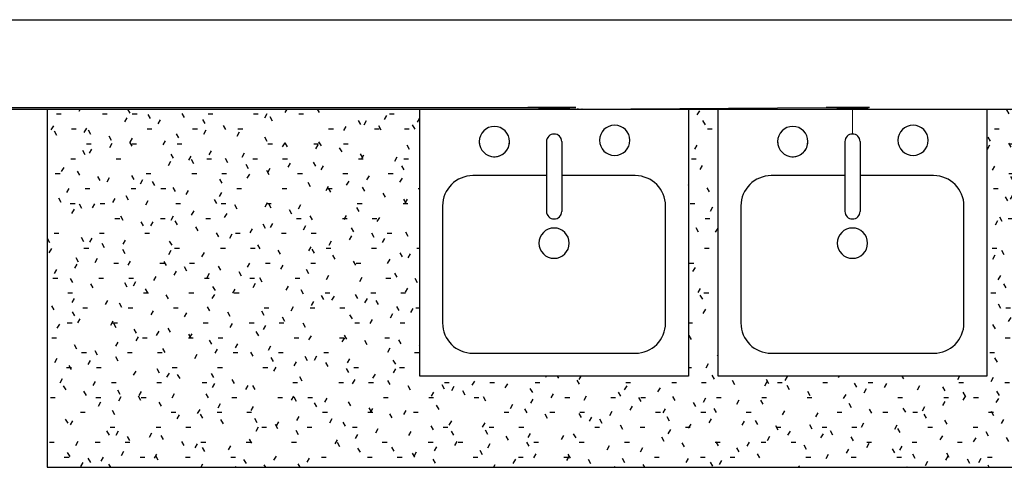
# Model space of a CAD drawing. Header units: metres. Extents: x -3644 to 205, y -1286 to 3747.
# Tile 30 of 32: x 87.188 to 88.838, y -4.217 to -3.467. Entities that reach past the tile are written whole.
import ezdxf

# ---------------------------------------------------------------- set-up
doc = ezdxf.new("R2010")
doc.units = ezdxf.units.M
doc.linetypes.add('DASHDOT', pattern=[1, 0.5, -0.25, 0, -0.25])
for name, color, linetype, lineweight in [('A-ANNO-DIMS-25', 211, 'Continuous', 9), ('A-GLAZ', 151, 'Continuous', 25), ('Cotas', 1, 'Continuous', 5), ('P-SANR-FIXT', 6, 'Continuous', 25), ('Pintura Tubo Hidráulico', 147, 'Continuous', 30), ('Q-CASE', 31, 'Continuous', 25)]:
    doc.layers.add(name, color=color, linetype=linetype, lineweight=lineweight)
doc.layers.add('TigreCad', color=5, linetype='Continuous')

# ---------------------------------------------------------------- blocks, each defined once
blk = doc.blocks.new('RG 25mm')
at = {"layer": 'Pintura Tubo Hidráulico'}
h = blk.add_hatch(color=256, dxfattribs=at)
h.paths.add_polyline_path([(0.0309, 0.0698), (0.0309, 0.0501, 0.055589), (0.0277, 0.0498), (0.0024, 0.0498), (0.0024, 0.0698)])
h.paths.add_polyline_path([(0.0024, 0.0498), (-0.0024, 0.0498), (-0.0024, 0.0698), (0.0024, 0.0698)])
h.paths.add_polyline_path([(-0.0024, 0.0498), (-0.0277, 0.0498, 0.055589), (-0.0309, 0.0501), (-0.0309, 0.0698), (-0.0024, 0.0698)])
h = blk.add_hatch(color=256, dxfattribs=at)
h.paths.add_polyline_path([(-0.0277, 0.0498), (0.0277, 0.0498, 0.072751), (0.0238, 0.0483), (-0.0238, 0.0483, 0.072751)])
h.paths.add_polyline_path([(-0.0238, 0.0483), (0.0238, 0.0483, 0.045145), (0.0216, 0.0469), (-0.0216, 0.0469, 0.045145)])
h.paths.add_polyline_path([(-0.0216, 0.0469), (0.0216, 0.0469, 0.038443), (0.02, 0.0453), (-0.02, 0.0453, 0.038443)])
h.paths.add_polyline_path([(-0.02, 0.0453), (0.02, 0.0453, 0.032042), (0.0188, 0.0439), (-0.0188, 0.0439, 0.032042)])
h.paths.add_polyline_path([(-0.0188, 0.0439), (0.0188, 0.0439, 0.030872), (0.0179, 0.0424), (-0.0179, 0.0424, 0.030872)])
h.paths.add_polyline_path([(-0.0179, 0.0424), (0.0179, 0.0424, 0.027547), (0.0172, 0.0409), (-0.0172, 0.0409, 0.027547)])
h.paths.add_polyline_path([(-0.0172, 0.0409), (0.0172, 0.0409, 0.027755), (0.0167, 0.0394), (-0.0167, 0.0394, 0.027755)])
h.paths.add_polyline_path([(-0.0167, 0.0394), (0.0167, 0.0394, 0.025602), (0.0164, 0.0379), (-0.0164, 0.0379, 0.025602)])
h.paths.add_polyline_path([(-0.0164, 0.0379), (0.0164, 0.0379, 0.026493), (0.0162, 0.0364), (-0.0162, 0.0364, 0.026493)])
h.paths.add_polyline_path([(-0.0162, 0.0364), (0.0162, 0.0364), (0.0162, 0.035), (-0.0162, 0.035)])
h.paths.add_polyline_path([(-0.0162, 0.0334), (0.0162, 0.0334), (0.0162, 0.0318), (-0.0162, 0.0318)])
h.paths.add_polyline_path([(-0.0162, 0.035), (0.0162, 0.035), (0.0162, 0.0334), (-0.0162, 0.0334)])
at = {"layer": 'Pintura Tubo Hidráulico', "extrusion": (-1.85e-14, -2.2e-15, -1)}
h = blk.add_hatch(color=256, dxfattribs=at)
h.paths.add_polyline_path([(0.0244, -0.0146, -0.006589), (0.0243, -0.0145), (0.0209, -0.0158), (0.0178, -0.0178), (0.0158, -0.0204), (0.0141, -0.0234), (0.0139, -0.0252, -0.11025), (0.0143, -0.0268, -0.901946), (0.0068, -0.0276), (0.0046, -0.026), (0.0019, -0.0251), (-0.0004, -0.0249), (-0.0028, -0.0251), (-0.0052, -0.0254), (-0.0067, -0.0263, -0.165267), (-0.0072, -0.0287, -0.001938), (-0.0072, -0.0287, -0.00833), (-0.0072, -0.0288, -0.011895), (-0.0073, -0.0289, -0.928252), (-0.0139, -0.0252), (-0.0141, -0.0234), (-0.0158, -0.0204), (-0.0178, -0.0178), (-0.0209, -0.0158), (-0.0243, -0.0145, -1.045066), (-0.0276, -0.0077, -0.002602), (-0.0276, -0.0077), (-0.0263, -0.0059), (-0.0257, -0.0042), (-0.0252, -0.0028), (-0.0249, -0.0008), (-0.0249, 0.0006), (-0.0251, 0.0019), (-0.0254, 0.0033), (-0.026, 0.0048), (-0.0267, 0.0063), (-0.0275, 0.0074, -0.834218), (-0.0261, 0.0147, -0.107369), (-0.0246, 0.0144), (-0.0229, 0.0148), (-0.0209, 0.0153), (-0.0186, 0.0169), (-0.0168, 0.0185), (-0.0152, 0.0207), (-0.0143, 0.0232), (-0.0139, 0.0249, -0.14537), (-0.0142, 0.0271, -0.977013), (-0.0067, 0.0262), (-0.0052, 0.0254), (-0.0028, 0.0251), (-0.0004, 0.0249), (0.002, 0.0251), (0.002, 0.0252), (0.0046, 0.026), (0.0069, 0.0277, -0.071996), (0.0073, 0.0287, -0.930887), (0.0139, 0.0249), (0.0143, 0.0232), (0.0152, 0.0207), (0.0168, 0.0185), (0.0186, 0.0169), (0.0209, 0.0153), (0.0229, 0.0148), (0.0246, 0.0144, -0.034109), (0.025, 0.0145, -0.01162), (0.0252, 0.0146, -0.943821), (0.0275, 0.0074), (0.0267, 0.0063), (0.026, 0.0048), (0.0254, 0.0033), (0.0251, 0.0019), (0.0249, 0.0006), (0.0249, -0.0008), (0.0252, -0.0028), (0.0257, -0.0042), (0.0263, -0.0059), (0.0276, -0.0077, -0.018048), (0.0278, -0.0078, -1)])
h.paths.add_polyline_path([(0.0233, 0.0084, -0.16378), (0.0224, 0.0106), (0.0202, 0.0113), (0.0185, 0.0119), (0.0167, 0.013, -0.144854), (0.0211, 0.0019), (0.0216, 0.0055)], flags=16)
h.paths.add_polyline_path([(0, 0.0197, 1), (0, -0.0197, 1)], flags=16)
h.paths.add_polyline_path([(0, 0.0154, 1), (0, -0.0154, 1)], flags=0)
h.paths.add_polyline_path([(0.0211, -0.0023, -0.159507), (0.0156, -0.0143), (0.0196, -0.0117), (0.0223, -0.0111, -0.153432), (0.0231, -0.009, -0.002074), (0.0231, -0.0089), (0.0226, -0.0079), (0.0211, -0.0039)], flags=16)
h.paths.add_polyline_path([(0, 0.0135, 1), (0, -0.0135, 1)], flags=0)
h.paths.add_polyline_path([(0.0127, 0.017), (0.0119, 0.0182), (0.0108, 0.0205), (0.0103, 0.0228, -0.130531), (0.0084, 0.0234), (0.0082, 0.0232), (0.0067, 0.0223), (0.0052, 0.0215), (0.0036, 0.021), (0.003, 0.021, -0.114489), (0.0119, 0.0175, -0.011442)], flags=16)
h.paths.add_polyline_path([(0.0037, 0.0037), (-0.0014, 0.0051), (-0.0051, 0.0014), (-0.0037, -0.0037), (0.0014, -0.0051), (0.0051, -0.0014)], flags=0)
h.paths.add_polyline_path([(0.0137, -0.0161, -0.141644), (0.003, -0.021), (0.0036, -0.021), (0.0052, -0.0215), (0.0067, -0.0223), (0.0082, -0.0232), (0.0086, -0.0236, -0.114205), (0.0102, -0.0231), (0.0102, -0.0223), (0.012, -0.0179)], flags=16)
h.paths.add_polyline_path([(-0.0057, 0.0213), (-0.0079, 0.0222), (-0.0093, 0.023, -0.062617), (-0.0102, 0.0228, -0.003503), (-0.0103, 0.0228), (-0.0108, 0.0205), (-0.0119, 0.0182), (-0.0127, 0.017, -0.113501), (-0.004, 0.0208)], flags=16)
h.paths.add_polyline_path([(-0.0185, 0.0119), (-0.0202, 0.0113), (-0.0224, 0.0106, -0.108436), (-0.0228, 0.009, -0.017216), (-0.023, 0.0088, -0.010198), (-0.0231, 0.0087, -0.003677), (-0.0231, 0.0086, -0.02324), (-0.0233, 0.0084), (-0.0216, 0.0055), (-0.0211, 0.0019, -0.144854), (-0.0167, 0.013)], flags=16)
h.paths.add_polyline_path([(-0.004, -0.0208, -0.129), (-0.0137, -0.0161), (-0.012, -0.0179), (-0.0102, -0.0223), (-0.0102, -0.0231, -0.031324), (-0.0097, -0.0231, -0.008199), (-0.0096, -0.0232), (-0.0079, -0.0222), (-0.0057, -0.0213)], flags=16)
h.paths.add_polyline_path([(-0.0156, -0.0143, -0.159507), (-0.0211, -0.0023), (-0.0211, -0.0039), (-0.0226, -0.0079), (-0.0231, -0.0089, -0.160633), (-0.0223, -0.0112, 0.004954), (-0.0223, -0.0111), (-0.0196, -0.0117)], flags=16)
h = blk.add_hatch(color=256, dxfattribs=at)
h.paths.add_polyline_path([(0.0203, 0.0212), (0.0203, 0.0318), (0.0233, 0.0318), (0.0233, 0.0212)])
h.paths.add_polyline_path([(0.0172, 0.0212), (0.0172, 0.0318), (0.0203, 0.0318), (0.0203, 0.0212)])
h.paths.add_polyline_path([(0.015, 0.0212), (0.0143, 0.0232), (0.0139, 0.0249, 0.317461), (0.0132, 0.0292), (0.0132, 0.0318), (0.0172, 0.0318), (0.0172, 0.0212)])
h.paths.add_polyline_path([(0.0069, 0.0277), (0.0046, 0.026), (0.002, 0.0252), (0.002, 0.0318), (0.0132, 0.0318), (0.0132, 0.0292, 0.564747)])
h.paths.add_polyline_path([(-0.0052, 0.0254), (-0.0067, 0.0262, 0.700009), (-0.0132, 0.0292), (-0.0132, 0.0318), (-0.0021, 0.0318), (-0.0021, 0.025), (-0.0028, 0.0251)])
h.paths.add_polyline_path([(-0.0139, 0.0249), (-0.0143, 0.0232), (-0.015, 0.0212), (-0.0172, 0.0212), (-0.0172, 0.0318), (-0.0132, 0.0318), (-0.0132, 0.0292, 0.317461)])
h.paths.add_polyline_path([(-0.0203, 0.0212), (-0.0203, 0.0318), (-0.0172, 0.0318), (-0.0172, 0.0212)])
h.paths.add_polyline_path([(-0.0233, 0.0212), (-0.0233, 0.0318), (-0.0203, 0.0318), (-0.0203, 0.0212)])
blk.add_hatch(color=256, dxfattribs=at).paths.add_polyline_path([(-0.0004, 0.0249), (-0.0021, 0.025), (-0.0021, 0.0318), (0.002, 0.0318), (0.002, 0.0252), (0.0019, 0.0251)])
at = {"layer": 'Pintura Tubo Hidráulico'}
h = blk.add_hatch(color=256, dxfattribs=at)
h.paths.add_polyline_path([(-0.0197, 0, 1), (0.0197, 0, 1)])
h.paths.add_polyline_path([(0.0154, 0, -1), (-0.0154, 0, -1)], flags=16)
h.paths.add_polyline_path([(0.0135, 0, -1), (-0.0135, 0, -1)], flags=0)
h.paths.add_polyline_path([(0.0051, 0.0014), (0.0037, -0.0037), (-0.0014, -0.0051), (-0.0051, -0.0014), (-0.0037, 0.0037), (0.0014, 0.0051)], flags=0)
h.paths.add_polyline_path([(0.0135, 0, 1), (-0.0135, 0, 1)], flags=0)
h = blk.add_hatch(color=256, dxfattribs=at)
h.paths.add_polyline_path([(-0.0103, 0.0228), (-0.0106, 0.0212), (-0.0042, 0.0212), (-0.0052, 0.0215), (-0.0067, 0.0223), (-0.0082, 0.0232), (-0.0084, 0.0234, -0.130531)])
h.paths.add_polyline_path([(0.0093, 0.023), (0.0079, 0.0222), (0.0057, 0.0213), (0.0054, 0.0212), (0.0106, 0.0212), (0.0103, 0.0228, -0.066135)])
h = blk.add_hatch(color=256, dxfattribs=at)
edge = h.paths.add_edge_path()
edge.add_ellipse((0, 0), major_axis=(0, 0.0135), ratio=1, start_angle=0, end_angle=360, ccw=False)
h = blk.add_hatch(color=256, dxfattribs=at)
h.paths.add_polyline_path([(-0.0042, -0.0212), (-0.0052, -0.0215), (-0.0067, -0.0223), (-0.0082, -0.0232), (-0.0086, -0.0236, 0.114205), (-0.0102, -0.0231), (-0.0102, -0.0223), (-0.0106, -0.0212)])
h.paths.add_polyline_path([(-0.0068, -0.0276), (-0.0046, -0.026), (-0.002, -0.0252), (-0.002, -0.0318), (-0.0132, -0.0318), (-0.0132, -0.0295, 0.596321)])
h.paths.add_polyline_path([(-0.0132, -0.0295), (-0.0132, -0.0318), (-0.0172, -0.0318), (-0.0172, -0.0212), (-0.0154, -0.0212), (-0.0141, -0.0234), (-0.0139, -0.0252, 0.315906)])
h.paths.add_polyline_path([(-0.0172, -0.0318), (-0.0203, -0.0318), (-0.0203, -0.0212), (-0.0172, -0.0212)])
h.paths.add_polyline_path([(-0.0203, -0.0318), (-0.0233, -0.0318), (-0.0233, -0.0212), (-0.0203, -0.0212)])
at = {"layer": 'Pintura Tubo Hidráulico', "extrusion": (-1.85e-14, -2.2e-15, -1)}
h = blk.add_hatch(color=256, dxfattribs=at)
h.paths.add_polyline_path([(-0.0021, -0.0318), (-0.0021, -0.025), (-0.0004, -0.0249), (0.0019, -0.0251), (0.002, -0.0252), (0.002, -0.0318)])
h.paths.add_polyline_path([(-0.0162, -0.035), (-0.0162, -0.0334), (0.0162, -0.0334), (0.0162, -0.035)])
at = {"layer": 'Pintura Tubo Hidráulico'}
h = blk.add_hatch(color=256, dxfattribs=at)
h.paths.add_polyline_path([(0.0057, -0.0213), (0.0054, -0.0212), (0.0106, -0.0212), (0.0102, -0.0223), (0.0102, -0.0231, 0.039533), (0.0096, -0.0232), (0.0079, -0.0222)])
h.paths.add_polyline_path([(0.0021, -0.025), (0.0028, -0.0251), (0.0052, -0.0254), (0.0067, -0.0263, 0.726317), (0.0132, -0.0295), (0.0132, -0.0318), (0.0021, -0.0318)])
h.paths.add_polyline_path([(0.0139, -0.0252), (0.0141, -0.0234), (0.0154, -0.0212), (0.0172, -0.0212), (0.0172, -0.0318), (0.0132, -0.0318), (0.0132, -0.0295, 0.315906)])
h.paths.add_polyline_path([(0.0172, -0.0212), (0.0203, -0.0212), (0.0203, -0.0318), (0.0172, -0.0318)])
h.paths.add_polyline_path([(0.0203, -0.0212), (0.0233, -0.0212), (0.0233, -0.0318), (0.0203, -0.0318)])
h = blk.add_hatch(color=256, dxfattribs=at)
h.paths.add_polyline_path([(-0.0162, -0.0364), (0.0162, -0.0364, 0.026493), (0.0164, -0.0379), (-0.0164, -0.0379, 0.026493)])
h.paths.add_polyline_path([(-0.0164, -0.0379), (0.0164, -0.0379, 0.025602), (0.0167, -0.0394), (-0.0167, -0.0394, 0.025602)])
h.paths.add_polyline_path([(-0.0167, -0.0394), (0.0167, -0.0394, 0.027755), (0.0172, -0.0409), (-0.0172, -0.0409, 0.027755)])
h.paths.add_polyline_path([(-0.0172, -0.0409), (0.0172, -0.0409, 0.027547), (0.0179, -0.0424), (-0.0179, -0.0424, 0.027547)])
h.paths.add_polyline_path([(-0.0179, -0.0424), (0.0179, -0.0424, 0.030872), (0.0188, -0.0439), (-0.0188, -0.0439, 0.030872)])
h.paths.add_polyline_path([(-0.0188, -0.0439), (0.0188, -0.0439, 0.032042), (0.02, -0.0453), (-0.02, -0.0453, 0.032042)])
h.paths.add_polyline_path([(-0.02, -0.0453), (0.02, -0.0453, 0.038443), (0.0216, -0.0469), (-0.0216, -0.0469, 0.038443)])
h.paths.add_polyline_path([(-0.0216, -0.0469), (0.0216, -0.0469, 0.045145), (0.0238, -0.0483), (-0.0238, -0.0483, 0.045145)])
h.paths.add_polyline_path([(-0.0238, -0.0483), (0.0238, -0.0483, 0.072751), (0.0277, -0.0498), (-0.0277, -0.0498, 0.072751)])
at = {"layer": 'Pintura Tubo Hidráulico', "extrusion": (-1.85e-14, -2.2e-15, -1)}
h = blk.add_hatch(color=256, dxfattribs=at)
h.paths.add_polyline_path([(-0.0162, -0.0364), (-0.0162, -0.035), (0.0162, -0.035), (0.0162, -0.0364)])
h.paths.add_polyline_path([(-0.0162, -0.0334), (-0.0162, -0.0318), (0.0162, -0.0318), (0.0162, -0.0334)])
at = {"layer": 'Pintura Tubo Hidráulico'}
h = blk.add_hatch(color=256, dxfattribs=at)
h.paths.add_polyline_path([(-0.0024, -0.0698), (-0.0309, -0.0698), (-0.0309, -0.0501, 0.055589), (-0.0277, -0.0498), (-0.0024, -0.0498)])
h.paths.add_polyline_path([(-0.0024, -0.0498), (0.0024, -0.0498), (0.0024, -0.0698), (-0.0024, -0.0698)])
h.paths.add_polyline_path([(0.0024, -0.0498), (0.0277, -0.0498, 0.055589), (0.0309, -0.0501), (0.0309, -0.0698), (0.0024, -0.0698)])
at = {"layer": 'TigreCad', "extrusion": (-1.88e-14, -2.5e-15, -1)}
for p, q in [((-0.0309, 0.0698), (-0.0309, 0.0501)), ((0.0309, 0.0698), (-0.0309, 0.0698)), ((0.0309, 0.0698), (0.0309, 0.0501)), ((0.0277, 0.0498), (-0.0277, 0.0498)), ((0.0238, 0.0483), (-0.0238, 0.0483)), ((0.0216, 0.0469), (-0.0216, 0.0469)), ((0.02, 0.0453), (-0.02, 0.0453)), ((-0.0233, 0.0212), (-0.0233, 0.0318)), ((-0.0233, 0.0318), (0.0233, 0.0318)), ((-0.0203, 0.0318), (-0.0203, 0.0212)), ((0.0189, 0.0439), (-0.0188, 0.0439)), ((0.0179, 0.0424), (-0.0179, 0.0424)), ((0.0172, 0.0409), (-0.0172, 0.0409)), ((-0.0172, 0.0318), (-0.0172, 0.0212)), ((0.0167, 0.0394), (-0.0167, 0.0394)), ((0.0164, 0.0379), (-0.0164, 0.0379)), ((0.0162, 0.0364), (-0.0162, 0.0364)), ((0.0162, 0.035), (-0.0162, 0.035)), ((0.0162, 0.0334), (-0.0162, 0.0334)), ((0.0162, 0.0318), (-0.0162, 0.0318)), ((-0.0132, 0.0318), (-0.0132, 0.0292)), ((-0.002, 0.0318), (-0.002, 0.0252)), ((0.0021, 0.025), (0.0021, 0.0318)), ((0.0132, 0.0318), (0.0132, 0.0292)), ((0.0172, 0.0318), (0.0172, 0.0212)), ((0.0203, 0.0318), (0.0203, 0.0212)), ((0.0233, 0.0318), (0.0233, 0.0212)), ((-0.0229, 0.0148), (-0.0246, 0.0144)), ((-0.015, 0.0212), (-0.0233, 0.0212)), ((-0.0209, 0.0153), (-0.0229, 0.0148)), ((-0.0186, 0.0169), (-0.0209, 0.0153)), ((-0.0168, 0.0185), (-0.0186, 0.0169)), ((-0.0152, 0.0207), (-0.0168, 0.0185)), ((-0.0143, 0.0232), (-0.0152, 0.0207)), ((-0.0139, 0.0249), (-0.0143, 0.0232)), ((-0.0119, 0.0182), (-0.0127, 0.017)), ((-0.0108, 0.0205), (-0.0119, 0.0182)), ((-0.0103, 0.0228), (-0.0108, 0.0205)), ((-0.0042, 0.0212), (-0.0106, 0.0212)), ((-0.0082, 0.0232), (-0.0084, 0.0234)), ((-0.0067, 0.0223), (-0.0082, 0.0232)), ((-0.0069, 0.0277), (-0.0046, 0.026)), ((-0.0052, 0.0215), (-0.0067, 0.0223)), ((-0.0036, 0.021), (-0.0052, 0.0215)), ((-0.0046, 0.026), (-0.0019, 0.0251)), ((-0.003, 0.021), (-0.0036, 0.021)), ((-0.0019, 0.0251), (0.0004, 0.0249)), ((0.0004, 0.0249), (0.0028, 0.0251)), ((0.0028, 0.0251), (0.0052, 0.0254)), ((0.0057, 0.0213), (0.0034, 0.0206)), ((0.0052, 0.0254), (0.0067, 0.0262)), ((0.0106, 0.0212), (0.0054, 0.0212)), ((0.0079, 0.0222), (0.0057, 0.0213)), ((0.0093, 0.023), (0.0079, 0.0222)), ((0.0103, 0.0228), (0.0108, 0.0205)), ((0.0108, 0.0205), (0.0119, 0.0182)), ((0.0119, 0.0182), (0.0132, 0.0163)), ((0.0139, 0.0249), (0.0143, 0.0232)), ((0.0143, 0.0232), (0.0152, 0.0207)), ((0.0233, 0.0212), (0.015, 0.0212)), ((0.0152, 0.0207), (0.0168, 0.0185)), ((0.0168, 0.0185), (0.0186, 0.0169)), ((0.0186, 0.0169), (0.0209, 0.0153)), ((0.0209, 0.0153), (0.0229, 0.0148)), ((0.0229, 0.0148), (0.0246, 0.0144)), ((-0.0275, 0.0074), (-0.0267, 0.0063)), ((-0.0267, 0.0063), (-0.026, 0.0048)), ((-0.026, 0.0048), (-0.0254, 0.0033)), ((-0.0254, 0.0033), (-0.0251, 0.0019)), ((-0.0251, 0.0019), (-0.0249, 0.0006)), ((-0.0249, 0.0006), (-0.0249, -0.0008)), ((-0.0216, 0.0055), (-0.0233, 0.0084)), ((-0.0202, 0.0113), (-0.0224, 0.0106)), ((-0.0211, 0.0019), (-0.0216, 0.0055)), ((-0.021, 0.0008), (-0.021, 0.0008)), ((-0.0185, 0.0119), (-0.0202, 0.0113)), ((-0.0165, 0.0132), (-0.0185, 0.0119)), ((-0.0037, 0.0037), (-0.0051, -0.0014)), ((0.0014, 0.0051), (-0.0037, 0.0037)), ((0.0051, 0.0014), (0.0014, 0.0051)), ((0.0037, -0.0037), (0.0051, 0.0014)), ((0.0165, 0.0132), (0.0185, 0.0119)), ((0.0185, 0.0119), (0.0202, 0.0113)), ((0.0202, 0.0113), (0.0224, 0.0106)), ((0.021, 0.0008), (0.021, 0.0008)), ((0.0211, 0.0019), (0.0216, 0.0055)), ((0.0216, 0.0055), (0.0233, 0.0084)), ((0.0251, 0.0019), (0.0249, 0.0006)), ((0.0249, 0.0006), (0.0249, -0.0008)), ((0.0254, 0.0033), (0.0251, 0.0019)), ((0.026, 0.0048), (0.0254, 0.0033)), ((0.0267, 0.0063), (0.026, 0.0048)), ((0.0275, 0.0074), (0.0267, 0.0063)), ((-0.0263, -0.0059), (-0.0276, -0.0077)), ((-0.0257, -0.0042), (-0.0263, -0.0059)), ((-0.0252, -0.0028), (-0.0257, -0.0042)), ((-0.0249, -0.0008), (-0.0252, -0.0028)), ((-0.0209, -0.0158), (-0.0243, -0.0145)), ((-0.0231, -0.0089), (-0.0226, -0.0079)), ((-0.0226, -0.0079), (-0.0211, -0.0039)), ((-0.0196, -0.0117), (-0.0223, -0.0111)), ((-0.0211, -0.0039), (-0.0211, -0.0023)), ((-0.0156, -0.0143), (-0.0196, -0.0117)), ((-0.0051, -0.0014), (-0.0014, -0.0051)), ((-0.0014, -0.0051), (0.0037, -0.0037)), ((0.0156, -0.0143), (0.0196, -0.0117)), ((0.0196, -0.0117), (0.0223, -0.0111)), ((0.0209, -0.0158), (0.0243, -0.0145)), ((0.0211, -0.0039), (0.0211, -0.0023)), ((0.0226, -0.0079), (0.0211, -0.0039)), ((0.0231, -0.0089), (0.0226, -0.0079)), ((0.0249, -0.0008), (0.0252, -0.0028)), ((0.0252, -0.0028), (0.0257, -0.0042)), ((0.0257, -0.0042), (0.0263, -0.0059)), ((0.0263, -0.0059), (0.0276, -0.0077)), ((-0.0154, -0.0212), (-0.0233, -0.0212)), ((-0.0233, -0.0212), (-0.0233, -0.0318)), ((-0.0178, -0.0178), (-0.0209, -0.0158)), ((-0.0203, -0.0318), (-0.0203, -0.0212)), ((-0.0158, -0.0204), (-0.0178, -0.0178)), ((-0.0172, -0.0318), (-0.0172, -0.0212)), ((-0.0141, -0.0234), (-0.0158, -0.0204)), ((-0.0139, -0.0252), (-0.0141, -0.0234)), ((-0.012, -0.0179), (-0.0137, -0.0161)), ((-0.0132, -0.0318), (-0.0132, -0.0292)), ((-0.0132, -0.0318), (-0.0132, -0.0292)), ((-0.0102, -0.0223), (-0.012, -0.0179)), ((-0.0042, -0.0212), (-0.0106, -0.0212)), ((-0.0102, -0.0231), (-0.0102, -0.0223)), ((-0.0082, -0.0232), (-0.0086, -0.0236)), ((-0.0067, -0.0223), (-0.0082, -0.0232)), ((-0.0068, -0.0276), (-0.0046, -0.026)), ((-0.0052, -0.0215), (-0.0067, -0.0223)), ((-0.0036, -0.021), (-0.0052, -0.0215)), ((-0.0046, -0.026), (-0.0019, -0.0251)), ((-0.003, -0.021), (-0.0036, -0.021)), ((-0.002, -0.0318), (-0.002, -0.0252)), ((-0.0019, -0.0251), (0.0004, -0.0249)), ((0.0004, -0.0249), (0.0028, -0.0251)), ((0.0021, -0.025), (0.0021, -0.0318)), ((0.0028, -0.0251), (0.0052, -0.0254)), ((0.0057, -0.0213), (0.004, -0.0208)), ((0.0052, -0.0254), (0.0067, -0.0263)), ((0.0106, -0.0212), (0.0054, -0.0212)), ((0.0079, -0.0222), (0.0057, -0.0213)), ((0.0096, -0.0232), (0.0079, -0.0222)), ((0.0102, -0.0223), (0.012, -0.0179)), ((0.0102, -0.0231), (0.0102, -0.0223)), ((0.012, -0.0179), (0.0137, -0.0161)), ((0.0132, -0.0318), (0.0132, -0.0292)), ((0.0132, -0.0318), (0.0132, -0.0292)), ((0.0139, -0.0252), (0.0141, -0.0234)), ((0.0141, -0.0234), (0.0158, -0.0204)), ((0.0233, -0.0212), (0.0154, -0.0212)), ((0.0158, -0.0204), (0.0178, -0.0178)), ((0.0172, -0.0318), (0.0172, -0.0212)), ((0.0178, -0.0178), (0.0209, -0.0158)), ((0.0203, -0.0318), (0.0203, -0.0212)), ((0.0233, -0.0318), (0.0233, -0.0212)), ((-0.0233, -0.0318), (0.0233, -0.0318)), ((0.0188, -0.0439), (-0.0188, -0.0439)), ((0.0179, -0.0424), (-0.0179, -0.0424)), ((0.0172, -0.0409), (-0.0172, -0.0409)), ((0.0167, -0.0394), (-0.0167, -0.0394)), ((0.0164, -0.0379), (-0.0164, -0.0379)), ((0.0162, -0.0318), (-0.0162, -0.0318)), ((0.0162, -0.0334), (-0.0162, -0.0334)), ((0.0162, -0.035), (-0.0162, -0.035)), ((0.0162, -0.0364), (-0.0162, -0.0364)), ((-0.0309, -0.0698), (-0.0309, -0.0501)), ((0.0238, -0.0483), (-0.0238, -0.0483)), ((0.0216, -0.0469), (-0.0216, -0.0469)), ((0.02, -0.0453), (-0.02, -0.0453)), ((0.0309, -0.0698), (0.0309, -0.0501)), ((0.0309, -0.0698), (-0.0309, -0.0698))]:
    blk.add_line(p, q, dxfattribs=at)
for points in [[(-0.0024, 0.0698), (0.0024, 0.0698), (0.0024, 0.0498), (-0.0024, 0.0498)], [(-0.0024, -0.0698), (0.0024, -0.0698), (0.0024, -0.0498), (-0.0024, -0.0498)]]:
    blk.add_lwpolyline(points, close=True, dxfattribs=at)
for points in [[(0.0162, 0.0318), (0.0162, 0.0364)], [(-0.0162, 0.0318), (-0.0162, 0.0364)], [(0.0162, -0.0318), (0.0162, -0.0364)], [(-0.0162, -0.0318), (-0.0162, -0.0364)]]:
    blk.add_lwpolyline(points, dxfattribs=at)
for radius in [0.0197, 0.0154, 0.0135]:
    blk.add_circle((0, 0), radius, dxfattribs=at)
for centre, radius, start, end in [((0.0307, 0.0356), 0.0145, 89.1581, 176.6963), ((-0.0307, 0.0356), 0.0145, 3.3037, 90.8419), ((0.0105, 0.0266), 0.00379, 334.5101, 162.7823), ((-0.0105, 0.0266), 0.00379, 355.07, 205.4899), ((0.0261, 0.0109), 0.00379, 290.6581, 114.5133), ((0, 0), 0.0212, 53.091, 81.8383), ((0.0105, 0.0266), 0.00379, 236.97, 266.7173), ((0, 0), 0.0212, 101.0072, 126.909), ((-0.0105, 0.0266), 0.00379, 273.2827, 288.4176), ((-0.0261, 0.0109), 0.00379, 65.4867, 249.3419), ((0.0261, 0.0109), 0.00379, 184.9899, 222.1951), ((0, 0), 0.0212, 5.0207, 37.9894), ((0, 0), 0.0212, 142.0106, 174.9793), ((-0.0261, 0.0109), 0.00379, 317.8049, 355.0101), ((0.0261, -0.0112), 0.00379, 241.925, 67.5708), ((0.0261, -0.0112), 0.00379, 143.4974, 178.8645), ((0, 0), 0.0212, 317.5396, 353.7904), ((0, 0), 0.0212, 186.2096, 222.4604), ((-0.0261, -0.0112), 0.00379, 1.1355, 36.5026), ((-0.0261, -0.0112), 0.00379, 112.4292, 298.075), ((0.0105, -0.0268), 0.00379, 191.8053, 25.1661), ((0, 0), 0.0212, 278.1617, 310.4095), ((0.0105, -0.0268), 0.00379, 94.1333, 120.1943), ((0, 0), 0.0212, 229.5905, 258.9928), ((-0.0105, -0.0268), 0.00379, 154.8339, 8.9268), ((-0.0105, -0.0268), 0.00379, 76.811, 85.8667), ((0.0307, -0.0356), 0.0145, 183.3037, 270.8419), ((-0.0307, -0.0356), 0.0145, 269.1581, 356.6963)]:
    blk.add_arc(centre, radius, start, end, dxfattribs=at)
blk = doc.blocks.new('22150405p')
at = {"layer": 'TigreCad', "linetype": 'Continuous'}
for p, q in [((15.4, 21.6), (17, 23.2)), ((15.4, 21.6), (15.4, -15.4)), ((17, 23.2), (17, -17)), ((17, 23.2), (38.2, 23.2)), ((38.2, 23.2), (41, 26)), ((38.2, 23.2), (38.2, -23.2)), ((41, 26), (41, -26)), ((41, 26), (46, 26)), ((47, 25), (47, 21)), ((47, 21), (47, -21)), ((-23.2, -17), (-21.6, -15.4)), ((-21.6, -15.4), (15.4, -15.4)), ((15.4, -15.4), (17, -17)), ((-23.2, -17), (17, -17)), ((-23.2, -38.2), (-23.2, -17)), ((17, -17), (24.4, -24.4)), ((23.2, -27.2), (23.2, -38.2)), ((38.2, -23.2), (27.2, -23.2)), ((41, -26), (38.2, -23.2)), ((46, -26), (41, -26)), ((47, -21), (47, -25)), ((-26, -41), (-23.2, -38.2)), ((-26, -41), (26, -41)), ((-26, -46), (-26, -41)), ((-21, -47), (-25, -47)), ((-23.2, -38.2), (23.2, -38.2)), ((21, -47), (-21, -47)), ((25, -47), (21, -47)), ((23.2, -38.2), (26, -41)), ((26, -41), (26, -46))]:
    blk.add_line(p, q, dxfattribs=at)
for centre, radius, start, end in [((15.4, -15.4), 37, 90, 180), ((46, 25), 1, 359.9992, 89.9997), ((27.2, -27.2), 4, 90, 180), ((46, -25), 1, 270.0002, 0.0003), ((-25, -46), 1, 180, 270), ((25, -46), 1, 270, 0)]:
    blk.add_arc(centre, radius, start, end, dxfattribs=at)
blk = doc.blocks.new('22200402p')
at = {"layer": 'TigreCad', "linetype": 'Continuous'}
for p, q in [((-25.5, 41), (-25.5, 46.5)), ((25.5, 41), (-25.5, 41)), ((-25.5, 41), (-23.2, 38.7)), ((-25, 47), (-20.5, 47)), ((-23.2, 38.7), (23.2, 38.7)), ((-23.2, 26.2), (-23.2, 38.7)), ((-20.5, 47), (20.5, 47)), ((20.5, 47), (25, 47)), ((25.5, 41), (23.2, 38.7)), ((23.2, 26.2), (23.2, 38.7)), ((25.5, 41), (25.5, 46.5)), ((-47, 0), (-47, 25)), ((-46, 26), (-41, 26)), ((-41, -26), (-41, 26)), ((-41, 26), (-38.2, 23.2)), ((-38.2, -23.2), (-38.2, 23.2)), ((-38.2, 23.2), (-26.2, 23.2)), ((38.2, 23.2), (26.2, 23.2)), ((41, 26), (38.2, 23.2)), ((38.2, -23.2), (38.2, 23.2)), ((41, -26), (41, 26)), ((46, 26), (41, 26)), ((47, 0), (47, 25)), ((-47, 0), (-47, -25)), ((-13, -23.2), (-13, 16)), ((-13, 16), (13, 16)), ((-11.4, -21.6), (-11.4, 14)), ((-11.4, 14), (11.4, 14)), ((11.4, -21.6), (11.4, 14)), ((13, -23.2), (13, 16)), ((47, 0), (47, -25)), ((-46, -26), (-41, -26)), ((-41, -26), (-38.2, -23.2)), ((-38.2, -23.2), (-13, -23.2)), ((-13, -23.2), (-11.4, -21.6)), ((-11.4, -21.6), (11.4, -21.6)), ((13, -23.2), (11.4, -21.6)), ((38.2, -23.2), (13, -23.2)), ((41, -26), (38.2, -23.2)), ((46, -26), (41, -26))]:
    blk.add_line(p, q, dxfattribs=at)
for centre, radius, start, end in [((-25, 46.5), 0.5, 90, 180), ((25, 46.5), 0.5, 0, 90), ((-46, 25), 1, 90, 180), ((-26.2, 26.2), 3, 270, 360), ((26.2, 26.2), 3, 180, 270), ((46, 25), 1, 0, 90), ((-46, -25), 1, 180, 270), ((46, -25), 1, 270, 360)]:
    blk.add_arc(centre, radius, start, end, dxfattribs=at)
blk = doc.blocks.new('22150405s')
at = {"layer": 'TigreCad', "linetype": 'Continuous'}
for p, q in [((-23.2, -17), (-21.6, -15.4)), ((-21.4, -15.4), (-21.2, -15.4)), ((-21.1, -15.4), (-21.2, -15.4)), ((21.2, -15.4), (21.1, -15.4)), ((21.2, -15.4), (21.4, -15.4)), ((23.2, -17), (21.6, -15.4)), ((-23.2, -38.2), (-23.2, -17)), ((-19.7, -17), (-23.2, -17)), ((23.2, -17), (19.7, -17)), ((23.2, -38.2), (23.2, -17)), ((-26, -41), (-23.2, -38.2)), ((-26, -46), (-26, -41)), ((0, -41), (-26, -41)), ((0, -47), (-25, -47)), ((0, -38.2), (-23.2, -38.2)), ((23.2, -38.2), (0, -38.2)), ((26, -41), (0, -41)), ((25, -47), (0, -47)), ((26, -41), (23.2, -38.2)), ((26, -46), (26, -41))]:
    blk.add_line(p, q, dxfattribs=at)
for centre, radius, start, end in [((0, 0), 26, 90, 270), ((0, 0), 20, 0, 180), ((0, 0), 17.6, 0, 180), ((0, 0), 26, 270, 90), ((0, 0), 20, 180, 0), ((0, 0), 17.6, 180, 0), ((-25, -46), 1, 180, 270), ((25, -46), 1, 270, 0)]:
    blk.add_arc(centre, radius, start, end, dxfattribs=at)

msp = doc.modelspace()

# ---------------------------------------------------------------- hatches: boundary and pattern name
at = {"layer": 'Pintura Tubo Hidráulico', "true_color": 0x3baff1, "extrusion": (2e-16, -1, 1e-16)}
for points in [[(85.6568, 2.5021), (85.6568, 2.4621), (88.0396, 2.4621), (88.0396, 2.5021)], [(88.1308, 1.52), (88.1308, 1.48), (88.5396, 1.48), (88.5396, 1.52)]]:
    msp.add_hatch(color=143, dxfattribs=at).paths.add_polyline_path(points)
at = {"layer": 'Pintura Tubo Hidráulico', "true_color": 0x3baff1, "extrusion": (1.6e-15, -1, 1e-16)}
h = msp.add_hatch(color=143, dxfattribs=at)
h.paths.add_polyline_path([(88.0456, 2.4561), (88.0406, 2.4561, -0.414213), (88.0396, 2.4571), (88.0396, 2.4611), (88.0396, 2.5031), (88.0396, 2.5071, -0.414214), (88.0406, 2.5081), (88.0456, 2.5081)])
h.paths.add_polyline_path([(88.0484, 2.4589), (88.0456, 2.4561), (88.0456, 2.5081), (88.0484, 2.5053)])
h.paths.add_polyline_path([(88.1098, 2.4651), (88.0696, 2.4651), (88.0712, 2.4667), (88.1082, 2.4667)])
h.paths.add_polyline_path([(88.1126, 2.4361, -0.414214), (88.1116, 2.4351), (88.1076, 2.4351), (88.0656, 2.4351), (88.0616, 2.4351, -0.414214), (88.0606, 2.4361), (88.0606, 2.4411), (88.1126, 2.4411)])
h.paths.add_polyline_path([(88.1126, 2.4411), (88.0606, 2.4411), (88.0634, 2.4439), (88.1098, 2.4439)])
for points in [[(88.0696, 2.5053), (88.0484, 2.5053), (88.0484, 2.4589), (88.0634, 2.4589), (88.0696, 2.4651)], [(88.0712, 2.4667), (88.0696, 2.4651), (88.0696, 2.5053), (88.0712, 2.5037)], [(88.5696, 1.5209), (88.5484, 1.5209), (88.5484, 1.4745), (88.5634, 1.4745), (88.5696, 1.4807)], [(88.5712, 1.4823), (88.5696, 1.4807), (88.5696, 1.5209), (88.5712, 1.5193)]]:
    msp.add_hatch(color=143, dxfattribs=at).paths.add_polyline_path(points)
at = {"layer": 'Pintura Tubo Hidráulico', "extrusion": (-1.6303e-17, -1, -6.38768e-16)}
msp.add_hatch(color=256, dxfattribs=at).paths.add_polyline_path([(88.1088, 1.453, 0.414214), (88.1098, 1.454), (88.1098, 1.459), (88.0578, 1.459), (88.0578, 1.454, 0.414214), (88.0588, 1.453), (88.0838, 1.453)])
at = {"layer": 'Pintura Tubo Hidráulico', "true_color": 0x3baff1, "extrusion": (-1.6303e-17, -1, -6.38768e-16)}
h = msp.add_hatch(color=143, dxfattribs=at)
h.paths.add_polyline_path([(88.1088, 1.453, 0.414214), (88.1098, 1.454), (88.1098, 1.459), (88.0578, 1.459), (88.0578, 1.454, 0.414214), (88.0588, 1.453), (88.0838, 1.453)])
h.paths.add_polyline_path([(88.1098, 1.459), (88.107, 1.4618), (88.0606, 1.4618), (88.0578, 1.459)])
h = msp.add_hatch(color=143, dxfattribs=at)
h.paths.add_polyline_path([(88.1248, 1.4745), (88.1303, 1.4745, 0.414214), (88.1308, 1.475), (88.1308, 1.4795), (88.1308, 1.5004), (88.1248, 1.5004)])
h.paths.add_polyline_path([(88.1248, 1.5004), (88.1308, 1.5004), (88.1308, 1.5198), (88.1308, 1.5205), (88.1308, 1.525, 0.414214), (88.1303, 1.5255), (88.1248, 1.5255)])
h.paths.add_polyline_path([(88.1098, 1.541), (88.1098, 1.546, 0.414214), (88.1088, 1.547), (88.0838, 1.547), (88.0838, 1.541)])
h.paths.add_polyline_path([(88.0588, 1.547, 0.414214), (88.0578, 1.546), (88.0578, 1.541), (88.0838, 1.541), (88.0838, 1.547)])
h.paths.add_polyline_path([(88.0578, 1.541), (88.0606, 1.5382), (88.0838, 1.5382), (88.0838, 1.541)])
h.paths.add_polyline_path([(88.107, 1.5382), (88.1098, 1.541), (88.0838, 1.541), (88.0838, 1.5382)])
at = {"layer": 'Pintura Tubo Hidráulico', "true_color": 0x3baff1, "extrusion": (7e-16, 1, 2.61232e-16)}
h = msp.add_hatch(color=143, dxfattribs=at)
h.paths.add_polyline_path([(-88.0838, 1.226), (-88.0838, 1.22, -0.414214), (-88.0638, 1.2), (-88.0578, 1.2, 0.414214)])
h.paths.add_polyline_path([(-88.1098, 1.2), (-88.1038, 1.2, -0.414214), (-88.0838, 1.22), (-88.0838, 1.226, 0.414214)])
h = msp.add_hatch(color=143, dxfattribs=at)
h.paths.add_polyline_path([(-88.0838, 1.18), (-88.0838, 1.174, 0.414214), (-88.0578, 1.2), (-88.0638, 1.2, -0.414214)])
h.paths.add_polyline_path([(-88.1038, 1.2), (-88.1098, 1.2, 0.414214), (-88.0838, 1.174), (-88.0838, 1.18, -0.414214)])
h = msp.add_hatch(color=143, dxfattribs=at)
h.paths.add_polyline_path([(-88.0838, 1.226, -0.217898), (-88.0642, 1.217), (-88.0606, 1.217), (-88.0606, 1.2382), (-88.0838, 1.2382), (-88.107, 1.2382), (-88.107, 1.217), (-88.1035, 1.217, -0.217898)])
h.paths.add_polyline_path([(-88.0838, 1.241), (-88.1098, 1.241), (-88.107, 1.2382), (-88.0838, 1.2382), (-88.0606, 1.2382), (-88.0578, 1.241)])
h.paths.add_polyline_path([(-88.0838, 1.247), (-88.1088, 1.247, 0.414214), (-88.1098, 1.246), (-88.1098, 1.241), (-88.0838, 1.241), (-88.0578, 1.241), (-88.0578, 1.246, 0.414214), (-88.0588, 1.247)])
at = {"layer": 'Pintura Tubo Hidráulico', "true_color": 0x3baff1, "extrusion": (-1.6303e-17, -1, -6.38768e-16)}
h = msp.add_hatch(color=143, dxfattribs=at)
h.paths.add_polyline_path([(88.107, 1.4618), (88.107, 1.4738, -0.414214), (88.11, 1.4768), (88.1225, 1.4768), (88.1225, 1.5232), (88.11, 1.5232, -0.414214), (88.107, 1.5262), (88.107, 1.5382), (88.0606, 1.5382), (88.0606, 1.513), (88.0998, 1.513), (88.0998, 1.487), (88.0606, 1.487), (88.0606, 1.4618)])
h.paths.add_polyline_path([(88.0622, 1.5114), (88.0622, 1.4886), (88.0978, 1.4886), (88.0978, 1.5114)], flags=17)
for points in [[(88.0998, 1.513), (88.0606, 1.513), (88.0622, 1.5114), (88.0978, 1.5114), (88.0978, 1.4886), (88.0622, 1.4886), (88.0606, 1.487), (88.0998, 1.487)], [(88.0606, 1.4618), (88.107, 1.4618), (88.107, 1.487), (88.0606, 1.487)]]:
    msp.add_hatch(color=143, dxfattribs=at).paths.add_polyline_path(points)
at = {"layer": 'Pintura Tubo Hidráulico', "true_color": 0x3baff1, "extrusion": (1.6e-15, -1, 1e-16)}
h = msp.add_hatch(color=143, dxfattribs=at)
h.paths.add_polyline_path([(88.0712, 2.4667), (88.1082, 2.4667, 0.414213), (88.0712, 2.5037)], flags=17)
h.paths.add_polyline_path([(88.0634, 2.4439), (88.1098, 2.4439), (88.1098, 2.4651), (88.0696, 2.4651), (88.0623, 2.4577, -0.198912), (88.0634, 2.4549)])
at = {"layer": 'Pintura Tubo Hidráulico', "true_color": 0x3baff1, "extrusion": (2e-16, -1, 1e-16)}
h = msp.add_hatch(color=143, dxfattribs=at)
h.paths.add_polyline_path([(88.0853, 1.247), (88.0853, 1.72), (88.0853, 2.4351), (88.1053, 2.4351), (88.1053, 1.247)])
h.paths.add_polyline_path([(88.0653, 1.247), (88.0653, 2.4351), (88.0853, 2.4351), (88.0853, 1.247)])
at = {"layer": 'Pintura Tubo Hidráulico', "true_color": 0x3baff1, "extrusion": (7e-16, 1, 2.61232e-16)}
for points in [[(-88.1014, 1.2, 1), (-88.0662, 1.2, 1)], [(-88.6014, 1.2, 1), (-88.5662, 1.2, 1)]]:
    msp.add_hatch(color=143, dxfattribs=at).paths.add_polyline_path(points)
at = {"layer": 'Pintura Tubo Hidráulico', "true_color": 0x3baff1, "extrusion": (1.6e-15, -1, 1e-16)}
h = msp.add_hatch(color=143, dxfattribs=at)
h.paths.add_polyline_path([(88.5456, 1.4717), (88.5406, 1.4717, -0.414213), (88.5396, 1.4727), (88.5396, 1.4767), (88.5396, 1.5187), (88.5396, 1.5227, -0.414214), (88.5406, 1.5237), (88.5456, 1.5237)])
h.paths.add_polyline_path([(88.5484, 1.4745), (88.5456, 1.4717), (88.5456, 1.5237), (88.5484, 1.5209)])
h.paths.add_polyline_path([(88.6098, 1.4807), (88.5696, 1.4807), (88.5712, 1.4823), (88.6082, 1.4823)])
h.paths.add_polyline_path([(88.6126, 1.4517, -0.414214), (88.6116, 1.4507), (88.6076, 1.4507), (88.5656, 1.4507), (88.5616, 1.4507, -0.414214), (88.5606, 1.4517), (88.5606, 1.4567), (88.6126, 1.4567)])
h.paths.add_polyline_path([(88.6126, 1.4567), (88.5606, 1.4567), (88.5634, 1.4595), (88.6098, 1.4595)])
at = {"layer": 'Pintura Tubo Hidráulico', "true_color": 0x3baff1, "extrusion": (7e-16, 1, 2.61232e-16)}
h = msp.add_hatch(color=143, dxfattribs=at)
h.paths.add_polyline_path([(-88.5838, 1.226), (-88.5838, 1.22, -0.414214), (-88.5638, 1.2), (-88.5578, 1.2, 0.414214)])
h.paths.add_polyline_path([(-88.6098, 1.2), (-88.6038, 1.2, -0.414214), (-88.5838, 1.22), (-88.5838, 1.226, 0.414214)])
h = msp.add_hatch(color=143, dxfattribs=at)
h.paths.add_polyline_path([(-88.5838, 1.18), (-88.5838, 1.174, 0.414214), (-88.5578, 1.2), (-88.5638, 1.2, -0.414214)])
h.paths.add_polyline_path([(-88.6038, 1.2), (-88.6098, 1.2, 0.414214), (-88.5838, 1.174), (-88.5838, 1.18, -0.414214)])
h = msp.add_hatch(color=143, dxfattribs=at)
h.paths.add_polyline_path([(-88.5838, 1.226, -0.217898), (-88.5642, 1.217), (-88.5606, 1.217), (-88.5606, 1.2382), (-88.5838, 1.2382), (-88.607, 1.2382), (-88.607, 1.217), (-88.6035, 1.217, -0.217898)])
h.paths.add_polyline_path([(-88.5838, 1.241), (-88.6098, 1.241), (-88.607, 1.2382), (-88.5838, 1.2382), (-88.5606, 1.2382), (-88.5578, 1.241)])
h.paths.add_polyline_path([(-88.5838, 1.247), (-88.6088, 1.247, 0.414214), (-88.6098, 1.246), (-88.6098, 1.241), (-88.5838, 1.241), (-88.5578, 1.241), (-88.5578, 1.246, 0.414214), (-88.5588, 1.247)])
at = {"layer": 'Pintura Tubo Hidráulico', "true_color": 0x3baff1, "extrusion": (1.6e-15, -1, 1e-16)}
h = msp.add_hatch(color=143, dxfattribs=at)
h.paths.add_polyline_path([(88.5712, 1.4823), (88.6082, 1.4823, 0.414213), (88.5712, 1.5193)], flags=17)
h.paths.add_polyline_path([(88.5634, 1.4595), (88.6098, 1.4595), (88.6098, 1.4807), (88.5696, 1.4807), (88.5623, 1.4733, -0.198912), (88.5634, 1.4705)])
at = {"layer": 'Pintura Tubo Hidráulico', "true_color": 0x3baff1, "extrusion": (2e-16, -1, 1e-16)}
h = msp.add_hatch(color=143, dxfattribs=at)
h.paths.add_polyline_path([(88.5853, 1.247), (88.5853, 1.451), (88.6053, 1.451), (88.6053, 1.247)])
h.paths.add_polyline_path([(88.5653, 1.247), (88.5653, 1.451), (88.5853, 1.451), (88.5853, 1.247)])
at = {"layer": 'Q-CASE'}
h = msp.add_hatch(dxfattribs=at)
h.set_pattern_fill('FP_2', color=253, style=0, pattern_type=2)
h.set_pattern_definition([(0, (88.90186, 0), (0.102, 0.025), [0.008, -0.068, 0.008, -0.068, -0.406]), (0, (88.90186, 0), (0.102, 0.025), [-0.152, 0.008, -0.144, 0.008, -0.068, -0.178]), (0, (88.90186, 0), (0.102, 0.025), [-0.381, 0.008, -0.042, 0.008, -0.119]), (120, (88.93986, 0.013), (-0.07265064, 0.07583459), [0.008, -0.068, 0.008, -0.068, -0.406]), (120, (88.93986, 0.013), (-0.07265064, 0.07583459), [-0.152, 0.008, -0.144, 0.008, -0.068, -0.178]), (120, (88.93986, 0.013), (-0.07265064, 0.07583459), [-0.381, 0.008, -0.042, 0.008, -0.119]), (240, (88.95286, 0.064), (-0.02934936, -0.10083459), [0.008, -0.068, 0.008, -0.068, -0.406]), (240, (88.95286, 0.064), (-0.02934936, -0.10083459), [-0.152, 0.008, -0.144, 0.008, -0.068, -0.178]), (240, (88.95286, 0.064), (-0.02934936, -0.10083459), [-0.381, 0.008, -0.042, 0.008, -0.119])])
h.paths.add_polyline_path([(89.4345, -4.2171), (89.4345, -3.6171), (88.8088, -3.6171), (88.8088, -4.0641), (88.3588, -4.0641), (88.3588, -3.6171), (88.3088, -3.6171), (88.3088, -4.0641), (87.8588, -4.0641), (87.8588, -3.6171), (87.2345, -3.6171), (87.2345, -4.2171), (88.8088, -4.2171)], flags=0)

# ---------------------------------------------------------------- linework, layer by layer
at = {"layer": 'A-ANNO-DIMS-25'}
msp.add_line((88.5838, -3.6586), (88.5838, -3.6171), dxfattribs=at)
at = {"layer": 'A-GLAZ', "color": 253}
for p, q in [((85.5095, -3.4671, 3), (90.1345, -3.4671, 3)), ((85.6595, -3.6171, 3), (90.1345, -3.6171, 3)), ((86.6995, -3.6171), (90.1345, -3.6171))]:
    msp.add_line(p, q, dxfattribs=at)
at = {"layer": 'Cotas', "linetype": 'DASHDOT', "ltscale": 0.005, "extrusion": (0, -1, 0)}
for p, q in [((88.0838, -3.6171, 1.2), (88.0838, -3.6171)), ((88.5838, -3.6171, 1.2), (88.5838, -3.6171))]:
    msp.add_line(p, q, dxfattribs=at)
at = {"layer": 'P-SANR-FIXT', "color": 253}
for p, q in [((88.0711, -3.6713), (88.0711, -3.7883)), ((88.0965, -3.6713), (88.0965, -3.7883)), ((88.5711, -3.6713), (88.5711, -3.7883)), ((88.5965, -3.6713), (88.5965, -3.7883)), ((88.0711, -3.7284), (87.9477, -3.7284)), ((88.2199, -3.7284), (88.0965, -3.7284)), ((88.5711, -3.7284), (88.4477, -3.7284)), ((88.7199, -3.7284), (88.5965, -3.7284)), ((87.8969, -3.7792), (87.8969, -3.9752)), ((88.2707, -3.9752), (88.2707, -3.7792)), ((88.3969, -3.7792), (88.3969, -3.9752)), ((88.7707, -3.9752), (88.7707, -3.7792)), ((87.9477, -4.026), (88.2199, -4.026)), ((88.4477, -4.026), (88.7199, -4.026))]:
    msp.add_line(p, q, dxfattribs=at)
for centre, radius, start, end in [((87.9838, -3.6713), 0.0254, 360, 180), ((88.1854, -3.6692), 0.0254, 360, 180), ((88.4838, -3.6713), 0.0254, 360, 180), ((88.6854, -3.6692), 0.0254, 360, 180), ((88.0838, -3.6713), 0.0127, 360, 180), ((88.5838, -3.6713), 0.0127, 360, 180), ((87.9838, -3.6713), 0.0254, 180, 201.8884), ((87.9838, -3.6713), 0.0254, 180, 0), ((87.9838, -3.6713), 0.0254, 266.5699, 0), ((88.1854, -3.6692), 0.0254, 180, 0), ((88.4838, -3.6713), 0.0254, 180, 201.8884), ((88.4838, -3.6713), 0.0254, 180, 0), ((88.4838, -3.6713), 0.0254, 266.5699, 0), ((88.6854, -3.6692), 0.0254, 180, 0), ((87.9477, -3.7792), 0.0508, 90, 180), ((88.2199, -3.7792), 0.0508, 360, 90), ((88.4477, -3.7792), 0.0508, 90, 180), ((88.7199, -3.7792), 0.0508, 360, 90), ((88.0838, -3.7883), 0.0127, 180, 0), ((88.5838, -3.7883), 0.0127, 180, 0), ((88.0838, -3.8415), 0.0254, 360, 180), ((88.5838, -3.8415), 0.0254, 360, 180), ((88.0838, -3.8415), 0.0254, 180, 0), ((88.5838, -3.8415), 0.0254, 180, 0), ((87.9477, -3.9752), 0.0508, 180, 270), ((88.2199, -3.9752), 0.0508, 270, 0), ((88.4477, -3.9752), 0.0508, 180, 270), ((88.7199, -3.9752), 0.0508, 270, 0)]:
    msp.add_arc(centre, radius, start, end, dxfattribs=at)
at = {"layer": 'Q-CASE', "color": 253}
for p, q in [((87.2345, -3.6171), (87.2345, -4.2171)), ((87.8588, -4.0641), (87.8588, -3.6171)), ((88.3088, -3.6171), (88.3088, -4.0641)), ((88.3588, -4.0641), (88.3588, -3.6171)), ((88.8088, -3.6171), (88.8088, -4.0641)), ((88.3088, -4.0641), (87.8588, -4.0641)), ((88.8088, -4.0641), (88.3588, -4.0641)), ((87.2345, -4.2171), (89.4345, -4.2171))]:
    msp.add_line(p, q, dxfattribs=at)
at = {"layer": 'TigreCad', "extrusion": (2.9e-15, -1, 1e-16)}
for p, q in [((85.6568, -3.6144, 2.4621), (88.0396, -3.6144, 2.4621)), ((85.6568, -3.6144, 2.5021), (88.0396, -3.6144, 2.5021)), ((88.0649, -3.6171, 1.247), (88.0653, -3.6144, 2.4354)), ((88.1088, -3.6171, 1.246), (88.1053, -3.6144, 2.4351)), ((88.1308, -3.6171, 1.48), (88.5396, -3.6144, 1.48)), ((88.1308, -3.6171, 1.52), (88.5396, -3.6144, 1.52)), ((88.5668, -3.6171, 1.247), (88.5653, -3.6144, 1.451)), ((88.6088, -3.6171, 1.247), (88.6053, -3.6144, 1.451))]:
    msp.add_line(p, q, dxfattribs=at)

# ---------------------------------------------------------------- block references
at = {"layer": 'TigreCad', "extrusion": (1.6e-15, -1, 1e-16), "xscale": -0.001, "yscale": 0.001, "zscale": 0.001}
for p in [(88.0866, 2.4821, 3.6144), (88.5866, 1.4977, 3.6144)]:
    msp.add_blockref('22150405p', p, dxfattribs=at)
at = {"layer": 'TigreCad', "color": 143, "true_color": 0x3baff1, "extrusion": (2e-16, -1, 1e-16), "xscale": -1.122628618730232, "yscale": 1.122628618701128, "zscale": 1.122628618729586, "rotation": 180}
msp.add_blockref('RG 25mm', (88.0853, 1.6974, 3.6144), dxfattribs=at)
at = {"layer": 'TigreCad', "extrusion": (-1.6303e-17, -1, -6.38768e-16), "xscale": 0.001, "yscale": 0.001, "zscale": 0.001, "rotation": 270}
msp.add_blockref('22200402p', (88.0838, 1.5, 3.6171), dxfattribs=at)
at = {"layer": 'TigreCad', "extrusion": (7e-16, 1, 2.61232e-16), "xscale": 0.001, "yscale": 0.001, "zscale": 0.001, "rotation": 180}
for p in [(-88.0838, 1.2, -3.6171), (-88.5838, 1.2, -3.6171)]:
    msp.add_blockref('22150405s', p, dxfattribs=at)

doc.saveas('drawing.dxf')
